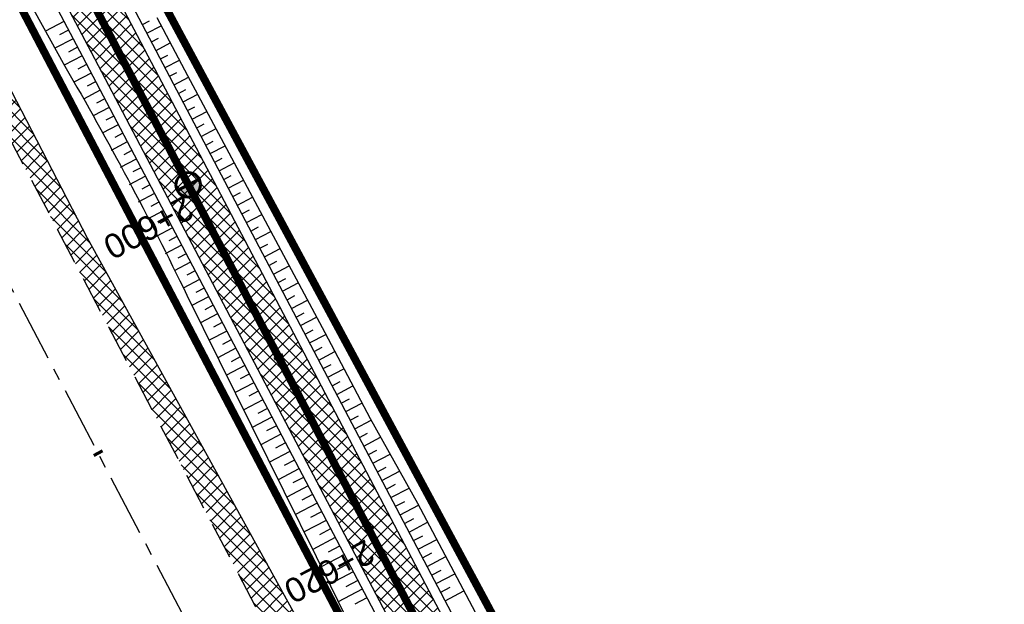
# Model space of a CAD drawing. Header units: metres. Extents: x 7529682 to 7533751, y 5721195 to 5727842.
# Tile 70 of 179: x 7530920 to 7530970, y 5725481 to 5725512. Entities that reach past the tile are written whole.
import ezdxf

# ---------------------------------------------------------------- set-up
doc = ezdxf.new("R2010")
doc.units = ezdxf.units.M
for name, pattern in [('817-dzialki-09-05-04$0$HIDDEN', [0.375, 0.25, -0.125]), ('ACAD_ISO05W100', [33, 24, -3, 0, -3, 0, -3]), ('CENTER', [50.8, 31.75, -6.35, 6.35, -6.35]), ('CENTER2', [28.575, 19.05, -3.175, 3.175, -3.175]), ('HIDDEN', [9.525, 6.35, -3.175])]:
    doc.linetypes.add(name, pattern=pattern)
for name, color, linetype in [('C-DROGI-SYTUACJA', 7, 'Continuous'), ('C-DROGI-SYTUACJA-ETYKIETY', 7, 'Continuous'), ('D-hatch-pobocza', 131, 'Continuous'), ('D-pobocza', 60, 'Continuous'), ('D-rowy', 160, 'Continuous'), ('D-skarpa', 2, 'Continuous'), ('D-skarpa-kreskowanie', 2, 'Continuous')]:
    doc.layers.add(name, color=color, linetype=linetype)
for name, color, linetype, lineweight, true_color in [('D-ewidencja-numery', 7, 'Continuous', 50, 0x40ff00), ('D-hatch-ciag-pieszo-rowerowy', 7, 'Continuous', 13, 0xff9f80), ('D-LR-etap-III', 7, '817-dzialki-09-05-04$0$HIDDEN', 50, 0x00008f)]:
    doc.layers.add(name, color=color, linetype=linetype, lineweight=lineweight, true_color=true_color)
for name, color, linetype, lineweight in [('D-krawędzie', 3, 'Continuous', 30), ('D-obrzeża', 2, 'Continuous', 30), ('D-oś', 10, 'CENTER', 30), ('D-pas-drogowy', 7, 'ACAD_ISO05W100', 50)]:
    doc.layers.add(name, color=color, linetype=linetype, lineweight=lineweight)
doc.layers.add('poprzeczki', color=7, linetype='Continuous', true_color=0x0000c7)
doc.styles.get("Standard").update_dxf_attribs({"font": 'arial.ttf'})
pattern_1 = [(45, (0, 0), (-0.33675960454, 0.33675960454), []), (135, (0, 0), (-0.33675960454, -0.33675960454), [])]

# ---------------------------------------------------------------- blocks, each defined once
blk = doc.blocks.new('AeccTickLine')
at = {"color": 0, "linetype": 'ByBlock', "lineweight": -2}
blk.add_line((0, 1), (0, -1), dxfattribs=at)
blk = doc.blocks.new('kilometraz')
at = {"linetype": 'ByBlock', "lineweight": -2}
blk.add_hatch(color=0, dxfattribs=at).paths.add_polyline_path([(0, -0.28125, 0.41421356), (0.28125, 0, 0.41421356), (0, 0.28125)])
at = {"color": 0, "linetype": 'ByBlock', "lineweight": -2}
blk.add_line((0, 0.28125), (0, -0.28125), dxfattribs=at)
blk.add_circle((0, 0), 0.28125, dxfattribs=at)

msp = doc.modelspace()

# ---------------------------------------------------------------- hatches: boundary and pattern name
at = {"layer": 'D-hatch-ciag-pieszo-rowerowy'}
h = msp.add_hatch(dxfattribs=at)
h.set_pattern_fill('ANSI37', color=256, scale=0.15, style=0)
h.set_pattern_definition(pattern_1)
h.paths.add_polyline_path([(7530908.012, 5725550.564), (7530907.843, 5725555.506, 0.112773), (7530906.702, 5725559.812), (7530903.597, 5725565.724, -0.119345), (7530903.024, 5725568.007), (7530902.99, 5725572.112), (7530902.831, 5725572.036), (7530899.665, 5725570.523), (7530904.4, 5725561.506, -0.112773), (7530906.681, 5725552.894), (7530906.773, 5725550.234, 0.113466), (7530910.233, 5725537.244), (7530924.386, 5725510.469), (7530927.177, 5725505.157), (7530928.436, 5725505.448), (7530925.491, 5725511.052), (7530911.472, 5725537.574, -0.113466)])
h.paths.add_polyline_path([(7530906.773, 5725550.234), (7530906.681, 5725552.894, 0.112773), (7530904.4, 5725561.506), (7530899.665, 5725570.523), (7530898.537, 5725569.984), (7530903.161, 5725561.178, -0.112773), (7530905.442, 5725552.566), (7530905.533, 5725549.904, 0.113466), (7530908.993, 5725536.913), (7530923.28, 5725509.886), (7530925.918, 5725504.866), (7530927.177, 5725505.157), (7530924.386, 5725510.469), (7530910.233, 5725537.244, -0.113466)])
h = msp.add_hatch(dxfattribs=at)
h.set_pattern_fill('ANSI37', color=256, scale=0.15, style=0)
h.set_pattern_definition(pattern_1)
h.paths.add_polyline_path([(7530928.436, 5725505.448), (7530927.177, 5725505.157), (7530956.378, 5725449.593), (7530965.549, 5725432.2), (7530966.879, 5725432.357), (7530957.484, 5725450.176)])
h.paths.add_polyline_path([(7530927.177, 5725505.157), (7530925.918, 5725504.866), (7530955.272, 5725449.011), (7530964.218, 5725432.043), (7530965.549, 5725432.2), (7530956.378, 5725449.593)])
at = {"layer": 'D-hatch-pobocza'}
h = msp.add_hatch(dxfattribs=at)
h.set_pattern_fill('ANSI37', color=256, scale=0.15, style=0)
h.set_pattern_definition(pattern_1)
h.paths.add_polyline_path([(7531057.01, 5725246.72), (7531044.19, 5725271.11), (7531030.97, 5725296.42), (7531019.37, 5725318.31), (7531007.54, 5725340.71), (7530994.47, 5725365.47), (7530982.58, 5725387.65), (7530971.81, 5725408.22), (7530959.96, 5725430.76), (7530944.54, 5725460.14), (7530935.92, 5725477.07), (7530923.1, 5725500.31), (7530908, 5725529.49), (7530889.658, 5725563.375), (7530889.586, 5725561.257), (7530918.172, 5725507.178), (7530950.163, 5725446.305), (7530993.419, 5725364.265), (7531022.766, 5725308.719), (7531053.81, 5725249.872), (7531081.166, 5725197.875), (7531103.902, 5725154.541), (7531128.123, 5725108.448), (7531149.321, 5725068.209), (7531151.44, 5725067.36), (7531152.004, 5725067.286), (7531141.2, 5725086.69), (7531129.87, 5725108.78), (7531118.46, 5725130.11), (7531107.39, 5725151.39), (7531095.36, 5725174.01), (7531083.61, 5725196.49), (7531071.56, 5725218.8)])

# ---------------------------------------------------------------- linework, layer by layer
at = {"layer": 'C-DROGI-SYTUACJA', "color": 10, "linetype": 'CENTER2', "lineweight": 35, "ltscale": 0.2}
msp.add_lwpolyline([(7530894.636, 5725580.102), (7530904.4, 5725561.506, -0.112773), (7530906.681, 5725552.894), (7530906.773, 5725550.234, 0.113466), (7530910.233, 5725537.244), (7530924.386, 5725510.469), (7530956.378, 5725449.593), (7530999.633, 5725367.556), (7531020.53, 5725328.004, 0.004067), (7531022.845, 5725323.708), (7531022.845, 5725323.708), (7531032.808, 5725305.571, -0.004228)], format="xyb", dxfattribs=at)
at = {"layer": 'D-ewidencja-numery', "color": 12, "ltscale": 15, "true_color": 0xc70000}
msp.add_lwpolyline([(7530900.952, 5725579.946), (7530904.81, 5725571.977), (7530903.682, 5725568.566), (7530908.901, 5725558.845), (7530910.252, 5725545.672), (7530912.873, 5725538.646), (7530945.278, 5725478.464), (7530959.692, 5725450.246), (7531002.827, 5725368.192), (7531044.704, 5725290.314), (7531064.099, 5725253.213), (7531083.01, 5725216.678), (7531113.013, 5725158.466), (7531137.364, 5725113.071), (7531150.831, 5725086.712), (7531159.746, 5725076.641), (7531166.31, 5725074.58), (7531172.29, 5725062.58)], dxfattribs=at)
at = {"layer": 'D-krawędzie', "linetype": 'HIDDEN', "ltscale": 0.3, "flags": 128}
msp.add_lwpolyline([(7530572.01, 5726166.06), (7530620.381, 5726072.761), (7530641.555, 5726032.008), (7530660.961, 5725995.07), (7530689.128, 5725941.54), (7530707.336, 5725907.032), (7530725.256, 5725873.093), (7530743.97, 5725837.654), (7530770.527, 5725787.119), (7530787.864, 5725754.267), (7530809.898, 5725712.542), (7530824.739, 5725684.389), (7530840.856, 5725653.693), (7530860.675, 5725616.154), (7530865.283, 5725607.394), (7530878.05, 5725583.08), (7530918.172, 5725507.178), (7530950.163, 5725446.305), (7530993.419, 5725364.265), (7531022.766, 5725308.719), (7531053.81, 5725249.872), (7531081.166, 5725197.875), (7531103.902, 5725154.541), (7531128.123, 5725108.448), (7531149.3, 5725068.25), (7531167.38, 5725033.767), (7531197.165, 5724976.988), (7531228.151, 5724918.034), (7531253.153, 5724870.491), (7531286.796, 5724806.654), (7531306.74, 5724768.665), (7531335.094, 5724714.652), (7531357.319, 5724672.439), (7531373.645, 5724641.454), (7531392.162, 5724605.999), (7531418.48, 5724555.853), (7531439.727, 5724515.582), (7531468.399, 5724461.077), (7531491.782, 5724416.528), (7531531.99, 5724339.833), (7531557.227, 5724291.659), (7531569.852, 5724267.577), (7531591.376, 5724226.548), (7531610.004, 5724191.103), (7531616.883, 5724177.999), (7531629.985, 5724153.025), (7531641.007, 5724132.022), (7531664.906, 5724087.617), (7531677.644, 5724064.786), (7531683.112, 5724054.988), (7531686.753, 5724048.18), (7531695.448, 5724031.697), (7531703.749, 5724015.917), (7531709.214, 5724005.514), (7531719.389, 5723986.147), (7531726.295, 5723973), (7531732.741, 5723960.736), (7531735.13, 5723956.19)], dxfattribs=at)
at = {"layer": 'D-LR-etap-III', "ltscale": 10, "flags": 128}
msp.add_lwpolyline([(7531750.474, 5723895.103, 0.4, 0.4, 0), (7531750.505, 5723895.13, 0.4, 0.4, 0), (7531682.71, 5724022.92, 0.4, 0.4, 0), (7531619.177, 5724147.204, 0.4, 0.4, 0), (7531592.309, 5724198.489, 0.4, 0.4, 0), (7531553.264, 5724272.919, 0.4, 0.4, 0), (7531504.02, 5724366.79, 0.4, 0.4, 0), (7531482.09, 5724407.62, 0.4, 0.4, 0), (7531412.35, 5724541.183, 0.4, 0.4, 0), (7531388.464, 5724586.93, 0.4, 0.4, 0), (7531345.12, 5724669.94, 0.4, 0.4, 0), (7531127.66, 5725081.67, 0.4, 0.4, 0), (7531059.253, 5725211.041, 0.4, 0.4, 0), (7531008.007, 5725307.954, 0.4, 0.4, 0), (7530964.182, 5725390.836, 0.4, 0.4, 0), (7530914.557, 5725484.684, 0.4, 0.4, 0), (7530865.243, 5725577.494, 0.4, 0.4, 0), (7530840.085, 5725624.059, 0.4, 0.4, 0), (7530802.56, 5725694.925, 0.4, 0.4, 0), (7530755.54, 5725787.51, 0.4, 0.4, 0), (7530708.718, 5725876.303, 0.4, 0.4, 0), (7530695.12, 5725902.09, 0.4, 0.4, 0), (7530642.914, 5726001.078, 0.4, 0.4, 0), (7530634.935, 5726016.147, 0.4, 0.4, 0), (7530610.82, 5726061.93, 0.4, 0.4, 0), (7530610.82, 5726061.93, 0.4, 0.4, 0), (7530607.21, 5726063.51, 0.4, 0.4, 0), (7530597.42, 5726080.68, 0.4, 0.4, 0), (7530591.16, 5726088.44, 0.4, 0.4, 0), (7530581.28, 5726107.21, 0.4, 0.4, 0), (7530571.29, 5726130.56, 0.4, 0.4, 0), (7530549.555, 5726171.527, 0.4, 0.4, 0), (7530531.014, 5726206.474, 0.4, 0.4, 0), (7530516.461, 5726236.017, 0.4, 0.4, 0), (7530500.799, 5726266.141, 0.4, 0.4, 0), (7530491.35, 5726283.94, 0.4, 0.4, 0), (7530482.4, 5726303.41, 0.4, 0.4, 0), (7530482.4, 5726303.41, 0.4, 0.4, 0), (7530450.41, 5726357.28, 0.4, 0.4, 0), (7530397.759, 5726458.5, 0.4, 0.4, 0), (7530334.708, 5726583.665, 0.4, 0.4, 0), (7530303.939, 5726645.168, 0.4, 0.4, 0), (7530300.51, 5726651.778, 0.4, 0.4, 0), (7530289.214, 5726671.967, 0.4, 0.4, 0), (7530281.54, 5726685.57, 0.4, 0.4, 0), (7530261.371, 5726724.163, 0.4, 0.4, 0), (7530254.03, 5726738.21, 0.4, 0.4, 0), (7530197.22, 5726845.06, 0.4, 0.4, 0), (7530194.71, 5726849.15, 0.4, 0.4, 0), (7530195.92, 5726850.75, 0.4, 0.4, 0), (7530170.547, 5726892.961, 0.4, 0.4, 0), (7530143.175, 5726945.066, 0.4, 0.4, 0), (7530105.06, 5727018.32, 0.4, 0.4, 0), (7530100.06, 5727027.16, 0.4, 0.4, 0), (7530062.319, 5727099.625, 0.4, 0.4, 0), (7530015.379, 5727189.42, 0.4, 0.4, 0), (7529983.208, 5727250.207, 0.4, 0.4, 0), (7529953.284, 5727306.747, 0.4, 0.4, 0), (7529900.671, 5727406.159, 0.4, 0.4, 0), (7529890.63, 5727425.131, 0.4, 0.4, 0), (7529875.155, 5727454.426, 0.4, 0.4, 0), (7529857.56, 5727487.787, 0.4, 0.4, 0), (7529835.194, 5727530.193, 0.4, 0.4, 0), (7529811.741, 5727574.662, 0.4, 0.4, 0), (7529792.102, 5727611.923, 0.4, 0.4, 0), (7529768.066, 5727657.47, 0.4, 0.4, 0), (7529755.211, 5727682.131, 0.4, 0.4, 0), (7529753.31, 5727681.13, 0.4, 0.4, 0), (7529739.21, 5727707.77, 0.4, 0.4, 0), (7529735.395, 5727711.252, 0.4, 0.4, 0), (7529725.42, 5727730.2, 0.4, 0.4, 0), (7529723.55, 5727729.88, 0.4, 0.4, 0), (7529695.567, 5727782.932, 0.4, 0.4, 0), (7529717.68, 5727794.024, 0.4, 0.4, 0), (7529736.275, 5727758.647, 0.4, 0.4, 0), (7529736.275, 5727758.647, 0.4, 0.4, 0), (7529744.511, 5727750.406, 0.4, 0.4, 0), (7529744.511, 5727750.406, 0.4, 0.4, 0), (7529750.283, 5727738.55, 0.4, 0.4, 0), (7529777.109, 5727687.569, 0.4, 0.4, 0), (7529796.515, 5727651.33, 0.4, 0.4, 0), (7529814.938, 5727616.793, 0.4, 0.4, 0), (7529839.007, 5727572.304, 0.4, 0.4, 0), (7529860.618, 5727532.509, 0.4, 0.4, 0), (7529882.349, 5727491.504, 0.4, 0.4, 0), (7529904.865, 5727449.096, 0.4, 0.4, 0), (7529920.747, 5727418.885, 0.4, 0.4, 0), (7529946.677, 5727368.547, 0.4, 0.4, 0), (7529972.025, 5727320.573, 0.4, 0.4, 0), (7529987.74, 5727290.153, 0.4, 0.4, 0), (7529996.497, 5727273.662, 0.4, 0.4, 0), (7530017.541, 5727234.203, 0.4, 0.4, 0), (7530033.054, 5727204.864, 0.4, 0.4, 0), (7530051.623, 5727170.223, 0.4, 0.4, 0), (7530069.277, 5727137.016, 0.4, 0.4, 0), (7530089.385, 5727097.534, 0.4, 0.4, 0), (7530109.713, 5727060.747, 0.4, 0.4, 0), (7530136.77, 5727011.64, 0.4, 0.4, 0), (7530162.447, 5726962.744, 0.4, 0.4, 0), (7530187.674, 5726916.992, 0.4, 0.4, 0), (7530207.821, 5726879.335, 0.4, 0.4, 0), (7530230.626, 5726834.519, 0.4, 0.4, 0), (7530262.288, 5726776.618, 0.4, 0.4, 0), (7530277.51, 5726760.213, 0.4, 0.4, 0), (7530286.037, 5726744.107, 0.4, 0.4, 0), (7530288.097, 5726735.884, 0.4, 0.4, 0), (7530290.394, 5726725.047, 0.4, 0.4, 0), (7530296.177, 5726713.583, 0.4, 0.4, 0), (7530302.726, 5726701.182, 0.4, 0.4, 0), (7530325.685, 5726657.466, 0.4, 0.4, 0), (7530343.244, 5726623.649, 0.4, 0.4, 0), (7530360.23, 5726591.747, 0.4, 0.4, 0), (7530383.209, 5726548.059, 0.4, 0.4, 0), (7530406.018, 5726503.606, 0.4, 0.4, 0), (7530427.465, 5726462.62, 0.4, 0.4, 0), (7530447.928, 5726424.388, 0.4, 0.4, 0), (7530471.127, 5726379.921, 0.4, 0.4, 0), (7530490.501, 5726343.033, 0.4, 0.4, 0), (7530509.499, 5726306.733, 0.4, 0.4, 0), (7530529.89, 5726267.244, 0.4, 0.4, 0), (7530543.852, 5726238.99, 0.4, 0.4, 0), (7530554.809, 5726218.944, 0.4, 0.4, 0), (7530559.027, 5726212.223, 0.4, 0.4, 0), (7530563.061, 5726206.41, 0.4, 0.4, 0), (7530566.934, 5726200.464, 0.4, 0.4, 0), (7530569.771, 5726194.902, 0.4, 0.4, 0), (7530571.473, 5726191.282, 0.4, 0.4, 0), (7530572.839, 5726188.025, 0.4, 0.4, 0), (7530575.295, 5726182.035, 0.4, 0.4, 0), (7530579.737, 5726173.306, 0.4, 0.4, 0), (7530583.3, 5726167.41, 0.4, 0.4, 0), (7530593.4, 5726163.33, 0.4, 0.4, 0), (7530598.618, 5726155.264, 0.4, 0.4, 0), (7530608.258, 5726140.497, 0.4, 0.4, 0), (7530603.27, 5726136.83, 0.4, 0.4, 0), (7530606.53, 5726131.84, 0.4, 0.4, 0), (7530604.239, 5726124.217, 0.4, 0.4, 0), (7530605.847, 5726121.63, 0.4, 0.4, 0), (7530608.972, 5726116.164, 0.4, 0.4, 0), (7530618.114, 5726097.791, 0.4, 0.4, 0), (7530651.213, 5726034.96, 0.4, 0.4, 0), (7530670.244, 5725998.611, 0.4, 0.4, 0), (7530698.075, 5725945.953, 0.4, 0.4, 0), (7530716.506, 5725911.305, 0.4, 0.4, 0), (7530735.223, 5725875.667, 0.4, 0.4, 0), (7530752.504, 5725842.155, 0.4, 0.4, 0), (7530778.311, 5725793.501, 0.4, 0.4, 0), (7530797.5, 5725756.382, 0.4, 0.4, 0), (7530812.519, 5725728.289, 0.4, 0.4, 0), (7530820.039, 5725713.16, 0.4, 0.4, 0), (7530822.422, 5725710.194, 0.4, 0.4, 0), (7530833.155, 5725688.801, 0.4, 0.4, 0), (7530849.629, 5725656.159, 0.4, 0.4, 0), (7530867.983, 5725621.964, 0.4, 0.4, 0), (7530872.63, 5725612.888, 0.4, 0.4, 0), (7530880.354, 5725597.595, 0.4, 0.4, 0), (7530883.839, 5725593.389, 0.4, 0.4, 0), (7530891.782, 5725587.763, 0.4, 0.4, 0), (7530895.039, 5725584.281, 0.4, 0.4, 0), (7530897.034, 5725580.941, 0.4, 0.4, 0), (7530900.952, 5725579.946, 0.4, 0.4, 0), (7530904.81, 5725571.977, 0.4, 0.4, 0), (7530903.682, 5725568.566, 0.4, 0.4, 0), (7530908.901, 5725558.845, 0.4, 0.4, 0), (7530910.252, 5725545.672, 0.4, 0.4, 0), (7530912.873, 5725538.646, 0.4, 0.4, 0), (7530945.278, 5725478.464, 0.4, 0.4, 0), (7530959.692, 5725450.246, 0.4, 0.4, 0), (7531002.827, 5725368.192, 0.4, 0.4, 0), (7531044.704, 5725290.314, 0.4, 0.4, 0), (7531064.099, 5725253.213, 0.4, 0.4, 0), (7531083.01, 5725216.678, 0.4, 0.4, 0), (7531113.013, 5725158.466, 0.4, 0.4, 0), (7531137.364, 5725113.071, 0.4, 0.4, 0), (7531150.831, 5725086.712, 0.4, 0.4, 0), (7531159.746, 5725076.641, 0.4, 0.4, 0), (7531166.31, 5725074.58, 0.4, 0.4, 0), (7531172.29, 5725062.58, 0.4, 0.4, 0), (7531170.59, 5725055.606, 0.4, 0.4, 0), (7531173.733, 5725044.081, 0.4, 0.4, 0), (7531215.342, 5724964.86, 0.4, 0.4, 0), (7531238.054, 5724921.685, 0.4, 0.4, 0), (7531262.39, 5724875.283, 0.4, 0.4, 0), (7531295.587, 5724811.266, 0.4, 0.4, 0), (7531348.488, 5724712.363, 0.4, 0.4, 0), (7531363.741, 5724682.684, 0.4, 0.4, 0), (7531366.987, 5724675.865, 0.4, 0.4, 0), (7531382.541, 5724646.111, 0.4, 0.4, 0), (7531401.299, 5724610.875, 0.4, 0.4, 0), (7531428.965, 5724558.862, 0.4, 0.4, 0), (7531449.111, 5724520.398, 0.4, 0.4, 0), (7531477.293, 5724465.831, 0.4, 0.4, 0), (7531500.996, 5724421.113, 0.4, 0.4, 0), (7531512.122, 5724400.549, 0.4, 0.4, 0), (7531513.782, 5724396.757, 0.4, 0.4, 0), (7531526.32, 5724379.39, 0.4, 0.4, 0), (7531566.784, 5724302.736, 0.4, 0.4, 0), (7531612.277, 5724225.61, 0.4, 0.4, 0), (7531620.493, 5724210.548, 0.4, 0.4, 0), (7531631.578, 5724196.258, 0.4, 0.4, 0), (7531653.484, 5724152.434, 0.4, 0.4, 0), (7531661.151, 5724128.494, 0.4, 0.4, 0), (7531673.881, 5724101.186, 0.4, 0.4, 0), (7531684.691, 5724081.184, 0.4, 0.4, 0), (7531699.212, 5724051.17, 0.4, 0.4, 0), (7531704.034, 5724040.584, 0.4, 0.4, 0), (7531704.034, 5724040.584, 0.4, 0.4, 0), (7531703.913, 5724037.17, 0.4, 0.4, 0), (7531736.42, 5723969.232, 0.4, 0.4, 0), (7531738.285, 5723967.699, 0.4, 0.4, 0), (7531742.181, 5723962.346, 0.4, 0.4, 0), (7531744.286, 5723958.616, 0.4, 0.4, 0), (7531755.393, 5723944.193, 0.4, 0.4, 0), (7531758.69, 5723936.76, 0.4, 0.4, 0), (7531780.08, 5723929.25, 0.4, 0.4, 0), (7531792.612, 5723906.338, 0.4, 0.4, 0), (7531792.612, 5723906.338, 0.4, 0.4, 0), (7531756.962, 5723883.055, 0.4, 0.4, 0), (7531750.46, 5723895.13, 0.4, 0.4, 0), (7531750.46, 5723895.13, 0, 0, 0)], format="xyseb", dxfattribs=at)
at = {"layer": 'D-obrzeża'}
for points in [[(7531033.909, 5725306.164), (7531023.945, 5725324.301, -0.004067), (7531021.63, 5725328.597), (7531000.738, 5725368.139), (7530957.484, 5725450.176), (7530925.491, 5725511.052), (7530911.472, 5725537.574, -0.113466), (7530908.012, 5725550.564), (7530907.843, 5725555.506, 0.112773), (7530906.702, 5725559.812), (7530903.597, 5725565.724, -0.119345), (7530903.024, 5725568.007), (7530902.99, 5725572.112)], [(7530898.537, 5725569.984), (7530903.161, 5725561.178, -0.112773), (7530905.442, 5725552.566), (7530905.533, 5725549.904, 0.113466), (7530908.993, 5725536.913), (7530923.28, 5725509.886), (7530955.272, 5725449.011), (7530998.527, 5725366.973), (7531019.429, 5725327.411, 0.004067), (7531021.744, 5725323.115), (7531031.707, 5725304.978, -0.004228)]]:
    msp.add_lwpolyline(points, format="xyb", dxfattribs=at)
at = {"layer": 'D-oś', "ltscale": 0.1}
msp.add_lwpolyline([(7531164.28, 5725032.142), (7531146.202, 5725066.622), (7531125.026, 5725106.818), (7531100.803, 5725152.914), (7531078.067, 5725196.247), (7531050.713, 5725248.241), (7531019.672, 5725307.084), (7530990.323, 5725362.632), (7530947.066, 5725444.675), (7530915.075, 5725505.546), (7530874.954, 5725581.449)], dxfattribs=at)
at = {"layer": 'D-pas-drogowy', "ltscale": 0.2, "flags": 128}
msp.add_lwpolyline([(7531633.019, 5724182.834, 0.4, 0.4, 0), (7531617.559, 5724211.608, 0.4, 0.4, 0), (7531566.784, 5724302.736, 0.4, 0.4, 0), (7531538.419, 5724356.47, 0.4, 0.4, 0), (7531526.32, 5724379.39, 0.4, 0.4, 0), (7531516.102, 5724393.607, 0.4, 0.4, 0.001485), (7531513.78, 5724396.838, 0.4, 0.4, 0), (7531501.87, 5724413.41, 0.4, 0.4, 0), (7531474.926, 5724464.508, 0.4, 0.4, 0), (7531446.2, 5724518.992, 0.4, 0.4, 0), (7531424.962, 5724559.262, 0.4, 0.4, 0), (7531398.444, 5724609.566, 0.4, 0.4, 0), (7531379.647, 5724645.216, 0.4, 0.4, 0), (7531365.23, 5724672.56, 0.4, 0.4, 0), (7531341.306, 5724717.915, 0.4, 0.4, 0), (7531312.9, 5724771.789, 0.4, 0.4, 0), (7531292.591, 5724810.307, 0.4, 0.4, 0), (7531259.392, 5724873.271, 0.4, 0.4, 0), (7531233.74, 5724921.923, 0.4, 0.4, 0), (7531203.073, 5724980.092, 0.4, 0.4, 0), (7531173.471, 5725036.225, 0.4, 0.4, 0), (7531168.27, 5725046.09, 0.4, 0.4, 0), (7531172.29, 5725062.58, 0.4, 0.4, 0), (7531166.31, 5725074.58, 0.4, 0.4, 0), (7531150.32, 5725079.6, 0.4, 0.4, 0), (7531141.5, 5725096.43, 0.4, 0.4, 0), (7531109.312, 5725157.814, 0.4, 0.4, 0), (7531086.641, 5725201.048, 0.4, 0.4, 0), (7531059.198, 5725253.384, 0.4, 0.4, 0), (7531028.207, 5725312.489, 0.4, 0.4, 0), (7530999.105, 5725367.99, 0.4, 0.4, 0), (7530956.248, 5725449.725, 0.4, 0.4, 0), (7530924.398, 5725510.464, 0.4, 0.4, 0), (7530897.51, 5725561.74, 0.4, 0.4, 0), (7530894.46, 5725566.14, 0.4, 0.4, 0), (7530892.16, 5725570.49, 0.4, 0.4, 0), (7530869.363, 5725613.307, 0.4, 0.4, 0), (7530861.694, 5725627.705, 0.4, 0.4, 0), (7530852.74, 5725644.52, 0.4, 0.4, 0), (7530831.51, 5725684.2, 0.4, 0.4, 0), (7530811.13, 5725722.52, 0.4, 0.4, 0), (7530792.348, 5725757.941, 0.4, 0.4, 0), (7530768.03, 5725803.8, 0.4, 0.4, 0), (7530748.769, 5725840.179, 0.4, 0.4, 0), (7530727.7, 5725879.97, 0.4, 0.4, 0), (7530712.098, 5725909.545, 0.4, 0.4, 0), (7530693.644, 5725944.645, 0.4, 0.4, 0), (7530665.702, 5725997.539, 0.4, 0.4, 0), (7530641.76, 5726042.88, 0.4, 0.4, 0), (7530616.5, 5726091.48, 0.4, 0.4, 0), (7530604.628, 5726114.32, 0.4, 0.4, -0.007763), (7530602.5, 5726118.43, 0.4, 0.4, 0), (7530603.992, 5726123.395, 0.4, 0.4, 0), (7530606.53, 5726131.84, 0.4, 0.4, 0), (7530603.27, 5726136.83, 0.4, 0.4, 0), (7530593.776, 5726151.369, 0.4, 0.4, 0), (7530590.203, 5726156.84, 0.4, 0.4, 0), (7530583.3, 5726167.41, 0.4, 0.4, 0), (7530580.578, 5726170.428, 0.4, 0.4, 0), (7530575.85, 5726175.67, 0.4, 0.4, 0), (7530569.01, 5726186.66, 0.4, 0.4, 0), (7530562.555, 5726199.189, 0.4, 0.4, 0), (7530555.67, 5726211.39, 0.4, 0.4, 0), (7530548.29, 5726224.23, 0.4, 0.4, 0), (7530540.58, 5726237.71, 0.4, 0.4, 0), (7530532.68, 5726252.65, 0.4, 0.4, 0), (7530524.06, 5726269.35, 0.4, 0.4, 0), (7530502.82, 5726309.91, 0.4, 0.4, 0), (7530488.83, 5726336.63, 0.4, 0.4, 0), (7530466.03, 5726380.16, 0.4, 0.4, 0), (7530438.47, 5726432.77, 0.4, 0.4, 0), (7530424.53, 5726459.09, 0.4, 0.4, 0), (7530401.63, 5726502.97, 0.4, 0.4, 0), (7530383.38, 5726538.06, 0.4, 0.4, 0), (7530353.97, 5726593.52, 0.4, 0.4, 0), (7530338.47, 5726622.74, 0.4, 0.4, 0), (7530322.01, 5726653.88, 0.4, 0.4, 0), (7530297.54, 5726700.33, 0.4, 0.4, 0), (7530287.38, 5726719.6, 0.4, 0.4, 0), (7530285.95, 5726722.316, 0.4, 0.4, 0), (7530280.26, 5726733.12, 0.4, 0.4, 0), (7530266.73, 5726758.74, 0.4, 0.4, 0), (7530260.42, 5726770.47, 0.4, 0.4, 0), (7530253.25, 5726783.82, 0.4, 0.4, 0), (7530244.95, 5726799.33, 0.4, 0.4, 0), (7530239.39, 5726808.49, 0.4, 0.4, 0), (7530238.29, 5726807.9, 0.4, 0.4, 0), (7530218.11, 5726850.67, 0.4, 0.4, 0), (7530175.907, 5726928.168, 0.4, 0.4, 0), (7530096.68, 5727076.15, 0.4, 0.4, 0), (7530094.68, 5727079.89, 0.4, 0.4, 0), (7530064.597, 5727135.523, 0.4, 0.4, 0), (7530046.731, 5727168.892, 0.4, 0.4, 0), (7530025.803, 5727208.461, 0.4, 0.4, 0), (7530012.847, 5727232.979, 0.4, 0.4, 0), (7529994.15, 5727268.45, 0.4, 0.4, 0), (7529981.671, 5727291.93, 0.4, 0.4, 0), (7529949.89, 5727351.73, 0.4, 0.4, 0), (7529924.75, 5727399.03, 0.4, 0.4, 0), (7529915.516, 5727417.1, 0.4, 0.4, 0), (7529885.83, 5727475.19, 0.4, 0.4, 0), (7529862.56, 5727519.97, 0.4, 0.4, 0), (7529852.985, 5727538.191, 0.4, 0.4, 0), (7529836.513, 5727569.511, 0.4, 0.4, 0), (7529815.369, 5727609.141, 0.4, 0.4, 0), (7529792.795, 5727651.247, 0.4, 0.4, 0), (7529774.199, 5727685.858, 0.4, 0.4, 0), (7529746.966, 5727736.059, 0.4, 0.4, 0), (7529733.92, 5727757.62, 0.4, 0.4, 0), (7529708.607, 5727806.389, 0.4, 0.4, 0), (7529688.492, 5727796.345, 0.4, 0.4, 0), (7529723.55, 5727729.88, 0.4, 0.4, 0), (7529725.42, 5727730.2, 0.4, 0.4, 0), (7529735.38, 5727711.28, 0.4, 0.4, 0), (7529739.21, 5727707.77, 0.4, 0.4, 0), (7529753.31, 5727681.13, 0.4, 0.4, 0), (7529755.178, 5727682.114, 0.4, 0.4, 0), (7529792.102, 5727611.923, 0.4, 0.4, 0), (7529811.741, 5727574.662, 0.4, 0.4, 0), (7529835.194, 5727530.193, 0.4, 0.4, 0), (7529857.56, 5727487.787, 0.4, 0.4, 0), (7529875.155, 5727454.426, 0.4, 0.4, 0), (7529890.63, 5727425.131, 0.4, 0.4, 0), (7529900.671, 5727406.159, 0.4, 0.4, 0), (7529953.284, 5727306.747, 0.4, 0.4, 0), (7529983.208, 5727250.207, 0.4, 0.4, 0), (7530015.379, 5727189.42, 0.4, 0.4, 0), (7530062.319, 5727099.625, 0.4, 0.4, 0), (7530100.06, 5727027.16, 0.4, 0.4, 0), (7530105.06, 5727018.32, 0.4, 0.4, 0), (7530143.175, 5726945.066, 0.4, 0.4, 0), (7530170.547, 5726892.961, 0.4, 0.4, 0), (7530195.92, 5726850.75, 0.4, 0.4, 0), (7530194.71, 5726849.15, 0.4, 0.4, 0), (7530197.22, 5726845.06, 0.4, 0.4, 0), (7530254.03, 5726738.21, 0.4, 0.4, 0), (7530261.371, 5726724.163, 0.4, 0.4, 0), (7530281.54, 5726685.57, 0.4, 0.4, 0), (7530289.214, 5726671.967, 0.4, 0.4, 0), (7530300.51, 5726651.778, 0.4, 0.4, 0), (7530303.939, 5726645.168, 0.4, 0.4, 0), (7530334.708, 5726583.665, 0.4, 0.4, 0), (7530397.759, 5726458.5, 0.4, 0.4, 0), (7530450.41, 5726357.28, 0.4, 0.4, 0), (7530482.4, 5726303.41, 0.4, 0.4, 0), (7530483.688, 5726301.003, 0.4, 0.4, 0), (7530491.35, 5726283.94, 0.4, 0.4, 0), (7530512.67, 5726243.78, 0.4, 0.4, 0), (7530529.43, 5726209.46, 0.4, 0.4, 0), (7530571.29, 5726130.56, 0.4, 0.4, 0), (7530581.28, 5726107.21, 0.4, 0.4, 0), (7530591.16, 5726088.44, 0.4, 0.4, 0), (7530597.42, 5726080.68, 0.4, 0.4, 0), (7530607.21, 5726063.51, 0.4, 0.4, 0), (7530610.82, 5726061.93, 0.4, 0.4, 0), (7530634.935, 5726016.147, 0.4, 0.4, 0), (7530642.914, 5726001.078, 0.4, 0.4, 0), (7530695.12, 5725902.09, 0.4, 0.4, 0), (7530708.718, 5725876.303, 0.4, 0.4, 0), (7530755.54, 5725787.51, 0.4, 0.4, 0), (7530802.56, 5725694.925, 0.4, 0.4, 0), (7530840.085, 5725624.059, 0.4, 0.4, 0), (7530865.243, 5725577.494, 0.4, 0.4, 0), (7530914.557, 5725484.684, 0.4, 0.4, 0), (7530964.182, 5725390.836, 0.4, 0.4, 0), (7531008.007, 5725307.954, 0.4, 0.4, 0), (7531059.253, 5725211.041, 0.4, 0.4, 0), (7531127.66, 5725081.67, 0.4, 0.4, 0), (7531345.12, 5724669.94, 0.4, 0.4, 0), (7531388.464, 5724586.93, 0.4, 0.4, 0), (7531412.35, 5724541.183, 0.4, 0.4, 0), (7531482.09, 5724407.62, 0.4, 0.4, 0), (7531504.02, 5724366.79, 0.4, 0.4, 0), (7531519.374, 5724337.52, 0.4, 0.4, 0), (7531563.749, 5724252.932, 0.4, 0.4, 0), (7531602.175, 5724179.681, 0.4, 0.4, 0), (7531619.177, 5724147.204, 0.4, 0.4, 0), (7531625.038, 5724135.635, 0.4, 0.4, 0), (7531656.796, 5724073.316, 0.4, 0.4, 0), (7531675.12, 5724037.36, 0.4, 0.4, 0), (7531682.71, 5724022.92, 0.4, 0.4, 0), (7531705.565, 5723979.811, 0.4, 0.4, 0), (7531736.606, 5723921.262, 0.4, 0.4, 0), (7531750.46, 5723895.13, 0.4, 0.4, 0), (7531740.77, 5723886.56, 0.4, 0.4, 0), (7531732.86, 5723885, 0.4, 0.4, 0), (7531722.18, 5723887.77, 0.4, 0.4, 0), (7531729.87, 5723862.17, 0.4, 0.4, 0), (7531742.92, 5723861.93, 0.4, 0.4, 0), (7531763.71, 5723859.52, 0.4, 0.4, 0), (7531768.42, 5723854.12, 0.4, 0.4, 0), (7531787.42, 5723817.97, 0.4, 0.4, 0), (7531795.57, 5723809.82, 0.4, 0.4, 0), (7531816.347, 5723819.85, 0.4, 0.4, 0), (7531816.347, 5723819.85, 0.4, 0.4, 0), (7531805.06, 5723843.23, 0.4, 0.4, 0), (7531803.61, 5723886.23, 0.4, 0.4, 0), (7531803.61, 5723886.23, 0.4, 0.4, 0), (7531780.08, 5723929.25, 0.4, 0.4, 0), (7531758.69, 5723936.76, 0.4, 0.4, 0), (7531749.359, 5723946.412, 0.4, 0.4, 0), (7531742.71, 5723953.29, 0.4, 0.4, 0), (7531735.177, 5723967.878, 0.4, 0.4, 0), (7531722.37, 5723992.68, 0.4, 0.4, 0), (7531705.042, 5724030.886, 0.4, 0.4, 0), (7531699.47, 5724043.17, 0.4, 0.4, 0), (7531692.69, 5724058.11, 0.4, 0.4, 0), (7531679.672, 5724084.017, 0.4, 0.4, 0), (7531674.55, 5724094.21, 0.4, 0.4, 0), (7531666.633, 5724114.003, 0.4, 0.4, 0), (7531649, 5724153.82, 0.4, 0.4, 0), (7531641.49, 5724149.34, 0.4, 0.4, 0), (7531626.04, 5724179.34, 0.4, 0.4, 0), (7531633.03, 5724182.84, 0, 0, 0)], format="xyseb", dxfattribs=at)
at = {"layer": 'D-pobocza'}
for points in [[(7530898.085, 5725569.768), (7530902.718, 5725560.945, -0.112773), (7530904.942, 5725552.549), (7530905.038, 5725549.771, 0.113466), (7530908.497, 5725536.781), (7530922.837, 5725509.653), (7530954.83, 5725448.778), (7530998.085, 5725366.74), (7531018.989, 5725327.174, 0.004067), (7531021.304, 5725322.878), (7531031.267, 5725304.741, -0.004228)], [(7531034.349, 5725306.401), (7531024.385, 5725324.538, -0.004067), (7531022.07, 5725328.834), (7531001.18, 5725368.373), (7530957.927, 5725450.408), (7530925.934, 5725511.285), (7530911.968, 5725537.706, -0.113466), (7530908.508, 5725550.696), (7530908.342, 5725555.523, 0.112773), (7530907.145, 5725560.044), (7530903.027, 5725567.886)]]:
    msp.add_lwpolyline(points, format="xyb", dxfattribs=at)
msp.add_lwpolyline([(7531149.321, 5725068.209), (7531151.44, 5725067.36), (7531152.004, 5725067.286), (7531141.2, 5725086.69), (7531129.87, 5725108.78), (7531118.46, 5725130.11), (7531107.39, 5725151.39), (7531095.36, 5725174.01), (7531083.61, 5725196.49), (7531071.56, 5725218.8), (7531057.01, 5725246.72), (7531044.19, 5725271.11), (7531030.97, 5725296.42), (7531019.37, 5725318.31), (7531007.54, 5725340.71), (7530994.47, 5725365.47), (7530982.58, 5725387.65), (7530971.81, 5725408.22), (7530959.96, 5725430.76), (7530944.54, 5725460.14), (7530935.92, 5725477.07), (7530923.1, 5725500.31), (7530908, 5725529.49), (7530889.658, 5725563.375)], dxfattribs=at)
at = {"layer": 'D-rowy', "linetype": 'HIDDEN', "ltscale": 0.1, "const_width": 0.4, "flags": 128}
for points in [[(7530920.683, 5725510.248), (7530917.293, 5725516.714), (7530901.841, 5725544.15), (7530894.681, 5725556.571)], [(7530946.218, 5725461.539), (7530920.683, 5725510.248)]]:
    msp.add_lwpolyline(points, dxfattribs=at)
at = {"layer": 'D-skarpa', "linetype": 'Continuous'}
msp.add_lwpolyline([(7530919.957, 5725512.741), (7530921.925, 5725509.168, -0.019339), (7530928.213, 5725497.373), (7530934.871, 5725483.927), (7530937.067, 5725479.433), (7530939.438, 5725475.03), (7530944.377, 5725466.329), (7530946.852, 5725461.981), (7530949.632, 5725457.794), (7530954.545, 5725448.63)], format="xyb", dxfattribs=at)
msp.add_lwpolyline([(7530926.658, 5725511.67), (7530928.249, 5725508.689), (7530935.309, 5725495.454), (7530937.643, 5725491.032), (7530940.088, 5725486.668), (7530947.104, 5725473.411), (7530949.376, 5725468.956), (7530951.49, 5725464.419), (7530958.585, 5725450.753), (7530960.703, 5725446.67)], dxfattribs=at)
at = {"layer": 'D-skarpa-kreskowanie', "linetype": 'Continuous'}
for p, q in [((7530921.882, 5725511.461, 107.912), (7530920.937, 5725510.961, 107.2)), ((7530925.924, 5725511.303, 108.031), (7530926.286, 5725511.495, 107.758)), ((7530922.115, 5725511.019, 107.91), (7530921.647, 5725510.771, 107.556)), ((7530926.157, 5725510.861, 108.029), (7530926.885, 5725511.244, 107.48)), ((7530922.349, 5725510.577, 107.907), (7530921.42, 5725510.085, 107.206)), ((7530926.389, 5725510.418, 108.026), (7530926.755, 5725510.61, 107.751)), ((7530922.583, 5725510.135, 107.904), (7530922.122, 5725509.891, 107.557)), ((7530926.622, 5725509.976, 108.023), (7530927.356, 5725510.362, 107.47)), ((7530922.816, 5725509.693, 107.902), (7530921.902, 5725509.209, 107.212)), ((7530926.854, 5725509.533, 108.021), (7530927.223, 5725509.727, 107.743)), ((7530927.087, 5725509.09, 108.018), (7530927.827, 5725509.479, 107.461)), ((7530923.049, 5725509.25, 107.899), (7530922.598, 5725509.013, 107.559)), ((7530923.282, 5725508.808, 107.896), (7530922.394, 5725508.341, 107.228)), ((7530923.514, 5725508.365, 107.894), (7530923.078, 5725508.136, 107.565)), ((7530927.32, 5725508.648, 108.015), (7530927.691, 5725508.843, 107.736)), ((7530927.552, 5725508.205, 108.013), (7530928.297, 5725508.597, 107.451)), ((7530923.747, 5725507.922, 107.891), (7530922.888, 5725507.471, 107.244)), ((7530927.785, 5725507.763, 108.01), (7530928.159, 5725507.959, 107.728)), ((7530923.98, 5725507.48, 107.888), (7530923.557, 5725507.258, 107.57)), ((7530928.017, 5725507.32, 108.007), (7530928.768, 5725507.715, 107.442)), ((7530924.212, 5725507.037, 107.885), (7530923.382, 5725506.601, 107.26)), ((7530928.25, 5725506.877, 108.005), (7530928.627, 5725507.075, 107.721)), ((7530924.445, 5725506.595, 107.883), (7530924.036, 5725506.38, 107.574)), ((7530928.483, 5725506.435, 108.002), (7530929.239, 5725506.832, 107.432)), ((7530924.677, 5725506.152, 107.88), (7530923.856, 5725505.72, 107.261)), ((7530928.715, 5725505.992, 107.999), (7530929.095, 5725506.192, 107.713)), ((7530928.948, 5725505.55, 107.996), (7530929.71, 5725505.95, 107.423)), ((7530924.91, 5725505.709, 107.877), (7530924.498, 5725505.493, 107.567)), ((7530925.143, 5725505.267, 107.875), (7530924.316, 5725504.832, 107.252)), ((7530925.375, 5725504.824, 107.872), (7530924.96, 5725504.606, 107.56)), ((7530929.18, 5725505.107, 107.994), (7530929.563, 5725505.308, 107.706)), ((7530929.413, 5725504.664, 107.991), (7530930.18, 5725505.068, 107.413)), ((7530925.608, 5725504.382, 107.869), (7530924.775, 5725503.944, 107.242)), ((7530929.646, 5725504.222, 107.988), (7530930.031, 5725504.424, 107.698)), ((7530925.84, 5725503.939, 107.867), (7530925.423, 5725503.72, 107.552)), ((7530929.878, 5725503.779, 107.986), (7530930.651, 5725504.185, 107.404)), ((7530926.073, 5725503.496, 107.864), (7530925.235, 5725503.056, 107.233)), ((7530930.111, 5725503.337, 107.983), (7530930.499, 5725503.54, 107.691)), ((7530930.343, 5725502.894, 107.98), (7530931.122, 5725503.303, 107.394)), ((7530926.306, 5725503.054, 107.861), (7530925.885, 5725502.833, 107.545)), ((7530926.538, 5725502.611, 107.858), (7530925.695, 5725502.168, 107.223)), ((7530930.576, 5725502.451, 107.978), (7530930.967, 5725502.657, 107.683)), ((7530930.809, 5725502.009, 107.975), (7530931.592, 5725502.421, 107.385)), ((7530926.771, 5725502.169, 107.856), (7530926.348, 5725501.946, 107.537)), ((7530931.041, 5725501.566, 107.972), (7530931.435, 5725501.773, 107.676)), ((7530927.003, 5725501.726, 107.853), (7530926.158, 5725501.282, 107.216)), ((7530927.236, 5725501.283, 107.85), (7530926.813, 5725501.061, 107.532)), ((7530931.274, 5725501.124, 107.969), (7530932.063, 5725501.538, 107.375)), ((7530927.469, 5725500.841, 107.848), (7530926.623, 5725500.397, 107.211)), ((7530931.506, 5725500.681, 107.967), (7530931.902, 5725500.889, 107.669)), ((7530927.701, 5725500.398, 107.845), (7530927.279, 5725500.176, 107.527)), ((7530931.739, 5725500.238, 107.964), (7530932.534, 5725500.656, 107.366)), ((7530927.934, 5725499.956, 107.842), (7530927.089, 5725499.511, 107.206)), ((7530931.972, 5725499.796, 107.961), (7530932.37, 5725500.005, 107.661)), ((7530932.204, 5725499.353, 107.959), (7530933.005, 5725499.774, 107.356)), ((7530928.166, 5725499.513, 107.84), (7530927.744, 5725499.291, 107.521)), ((7530928.399, 5725499.07, 107.837), (7530927.554, 5725498.626, 107.201)), ((7530932.437, 5725498.911, 107.956), (7530932.838, 5725499.122, 107.654)), ((7530932.669, 5725498.468, 107.953), (7530933.475, 5725498.892, 107.346)), ((7530928.632, 5725498.628, 107.834), (7530928.209, 5725498.406, 107.516)), ((7530932.902, 5725498.025, 107.951), (7530933.306, 5725498.238, 107.646)), ((7530928.864, 5725498.185, 107.832), (7530928.02, 5725497.741, 107.195)), ((7530929.097, 5725497.743, 107.829), (7530928.674, 5725497.52, 107.51)), ((7530933.135, 5725497.583, 107.948), (7530933.946, 5725498.009, 107.337)), ((7530929.329, 5725497.3, 107.826), (7530928.472, 5725496.85, 107.181)), ((7530933.367, 5725497.14, 107.945), (7530933.774, 5725497.354, 107.639)), ((7530929.562, 5725496.857, 107.823), (7530929.128, 5725496.629, 107.497)), ((7530933.6, 5725496.698, 107.943), (7530934.417, 5725497.127, 107.327)), ((7530929.795, 5725496.415, 107.821), (7530928.916, 5725495.953, 107.159)), ((7530933.833, 5725496.255, 107.94), (7530934.242, 5725496.47, 107.631)), ((7530934.065, 5725495.812, 107.937), (7530934.887, 5725496.245, 107.318)), ((7530930.027, 5725495.972, 107.818), (7530929.583, 5725495.739, 107.483)), ((7530930.26, 5725495.53, 107.815), (7530929.36, 5725495.057, 107.138)), ((7530934.298, 5725495.37, 107.934), (7530934.71, 5725495.587, 107.624)), ((7530934.53, 5725494.927, 107.932), (7530935.358, 5725495.362, 107.309)), ((7530930.492, 5725495.087, 107.813), (7530930.037, 5725494.848, 107.47)), ((7530934.763, 5725494.485, 107.929), (7530935.177, 5725494.702, 107.617)), ((7530930.725, 5725494.644, 107.81), (7530929.804, 5725494.16, 107.116)), ((7530930.958, 5725494.202, 107.807), (7530930.492, 5725493.957, 107.456)), ((7530934.996, 5725494.042, 107.926), (7530935.824, 5725494.478, 107.302)), ((7530931.19, 5725493.759, 107.805), (7530930.248, 5725493.264, 107.095)), ((7530935.228, 5725493.599, 107.924), (7530935.643, 5725493.817, 107.611)), ((7530931.423, 5725493.317, 107.802), (7530930.946, 5725493.066, 107.443)), ((7530935.461, 5725493.157, 107.921), (7530936.291, 5725493.593, 107.296)), ((7530931.656, 5725492.874, 107.799), (7530930.692, 5725492.367, 107.073)), ((7530935.693, 5725492.714, 107.918), (7530936.109, 5725492.933, 107.605)), ((7530935.926, 5725492.272, 107.916), (7530936.758, 5725492.709, 107.289)), ((7530931.888, 5725492.431, 107.796), (7530931.401, 5725492.175, 107.429)), ((7530932.121, 5725491.989, 107.794), (7530931.135, 5725491.471, 107.052)), ((7530936.159, 5725491.829, 107.913), (7530936.575, 5725492.048, 107.599)), ((7530936.391, 5725491.386, 107.91), (7530937.225, 5725491.824, 107.283)), ((7530932.353, 5725491.546, 107.791), (7530931.855, 5725491.284, 107.416)), ((7530936.624, 5725490.944, 107.908), (7530937.041, 5725491.163, 107.593)), ((7530932.586, 5725491.104, 107.788), (7530931.579, 5725490.575, 107.03)), ((7530932.819, 5725490.661, 107.786), (7530932.31, 5725490.394, 107.403)), ((7530936.856, 5725490.501, 107.905), (7530937.694, 5725490.941, 107.274)), ((7530933.051, 5725490.218, 107.783), (7530932.023, 5725489.678, 107.009)), ((7530937.089, 5725490.059, 107.902), (7530937.514, 5725490.282, 107.582)), ((7530933.284, 5725489.776, 107.78), (7530932.764, 5725489.503, 107.389)), ((7530937.322, 5725489.616, 107.899), (7530938.183, 5725490.069, 107.251)), ((7530933.516, 5725489.333, 107.778), (7530932.467, 5725488.782, 106.987)), ((7530937.554, 5725489.173, 107.897), (7530937.991, 5725489.403, 107.568)), ((7530937.787, 5725488.731, 107.894), (7530938.672, 5725489.196, 107.228)), ((7530933.749, 5725488.891, 107.775), (7530933.219, 5725488.612, 107.376)), ((7530933.982, 5725488.448, 107.772), (7530932.911, 5725487.885, 106.966)), ((7530938.019, 5725488.288, 107.891), (7530938.468, 5725488.524, 107.554)), ((7530938.252, 5725487.846, 107.889), (7530939.161, 5725488.323, 107.204)), ((7530934.214, 5725488.005, 107.77), (7530933.673, 5725487.721, 107.362)), ((7530938.485, 5725487.403, 107.886), (7530938.945, 5725487.645, 107.539)), ((7530934.447, 5725487.563, 107.767), (7530933.355, 5725486.989, 106.944)), ((7530934.679, 5725487.12, 107.764), (7530934.128, 5725486.83, 107.349)), ((7530938.717, 5725486.96, 107.883), (7530939.649, 5725487.45, 107.181)), ((7530934.912, 5725486.678, 107.761), (7530933.798, 5725486.092, 106.923)), ((7530938.95, 5725486.518, 107.881), (7530939.422, 5725486.766, 107.525)), ((7530939.182, 5725486.075, 107.878), (7530940.136, 5725486.577, 107.16)), ((7530935.145, 5725486.235, 107.759), (7530934.582, 5725485.94, 107.335)), ((7530935.377, 5725485.792, 107.756), (7530934.242, 5725485.196, 106.901)), ((7530939.415, 5725485.633, 107.875), (7530939.893, 5725485.884, 107.516)), ((7530939.648, 5725485.19, 107.872), (7530940.604, 5725485.693, 107.152)), ((7530935.61, 5725485.35, 107.753), (7530935.037, 5725485.049, 107.322)), ((7530935.842, 5725484.907, 107.751), (7530934.686, 5725484.299, 106.88)), ((7530939.88, 5725484.747, 107.87), (7530940.359, 5725484.999, 107.509)), ((7530940.113, 5725484.305, 107.867), (7530941.072, 5725484.809, 107.145)), ((7530936.075, 5725484.465, 107.748), (7530935.491, 5725484.158, 107.308)), ((7530940.345, 5725483.862, 107.864), (7530940.826, 5725484.115, 107.503)), ((7530936.308, 5725484.022, 107.745), (7530935.127, 5725483.402, 106.856)), ((7530936.54, 5725483.579, 107.743), (7530935.944, 5725483.266, 107.293)), ((7530940.578, 5725483.42, 107.862), (7530941.54, 5725483.925, 107.138)), ((7530936.773, 5725483.137, 107.74), (7530935.567, 5725482.503, 106.831)), ((7530940.811, 5725482.977, 107.859), (7530941.292, 5725483.23, 107.496)), ((7530941.043, 5725482.534, 107.856), (7530942.007, 5725483.041, 107.13)), ((7530937.005, 5725482.694, 107.737), (7530936.396, 5725482.374, 107.278)), ((7530937.238, 5725482.252, 107.735), (7530936.006, 5725481.604, 106.806)), ((7530941.276, 5725482.092, 107.854), (7530941.759, 5725482.346, 107.49)), ((7530941.508, 5725481.649, 107.851), (7530942.475, 5725482.157, 107.123)), ((7530937.471, 5725481.809, 107.732), (7530936.848, 5725481.482, 107.263))]:
    msp.add_line(p, q, dxfattribs=at)

# ---------------------------------------------------------------- block references
at = {"layer": 'C-DROGI-SYTUACJA-ETYKIETY', "color": 2, "linetype": 'Continuous', "lineweight": 60, "xscale": 0.25, "yscale": 0.25, "zscale": 0.25, "rotation": 297.7238477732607}
msp.add_blockref('AeccTickLine', (7530923.641, 5725489.247), dxfattribs=at)
at = {"layer": 'poprzeczki', "color": 10, "linetype": 'Continuous', "lineweight": 60, "xscale": 2.249999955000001, "yscale": 2.249999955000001, "zscale": 2.249999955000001, "rotation": 297.723847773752}
msp.add_blockref('kilometraz', (7530928.281, 5725503.057), dxfattribs=at)
at = {"layer": 'poprzeczki', "color": 2, "linetype": 'Continuous', "lineweight": 60, "xscale": 0.25, "yscale": 0.25, "zscale": 0.25, "rotation": 297.723847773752}
for p in [(7530932.933, 5725494.205), (7530937.585, 5725485.353)]:
    msp.add_blockref('AeccTickLine', p, dxfattribs=at)

# ---------------------------------------------------------------- texts
at = {"layer": 'C-DROGI-SYTUACJA-ETYKIETY', "color": 2}
for s, p in [('2+600', (7530928.123, 5725502.551)), ('2+620', (7530937.427, 5725484.847))]:
    msp.add_text(s, height=1.25, rotation=207.7238, dxfattribs=at).set_placement(p)

doc.saveas('drawing.dxf')
